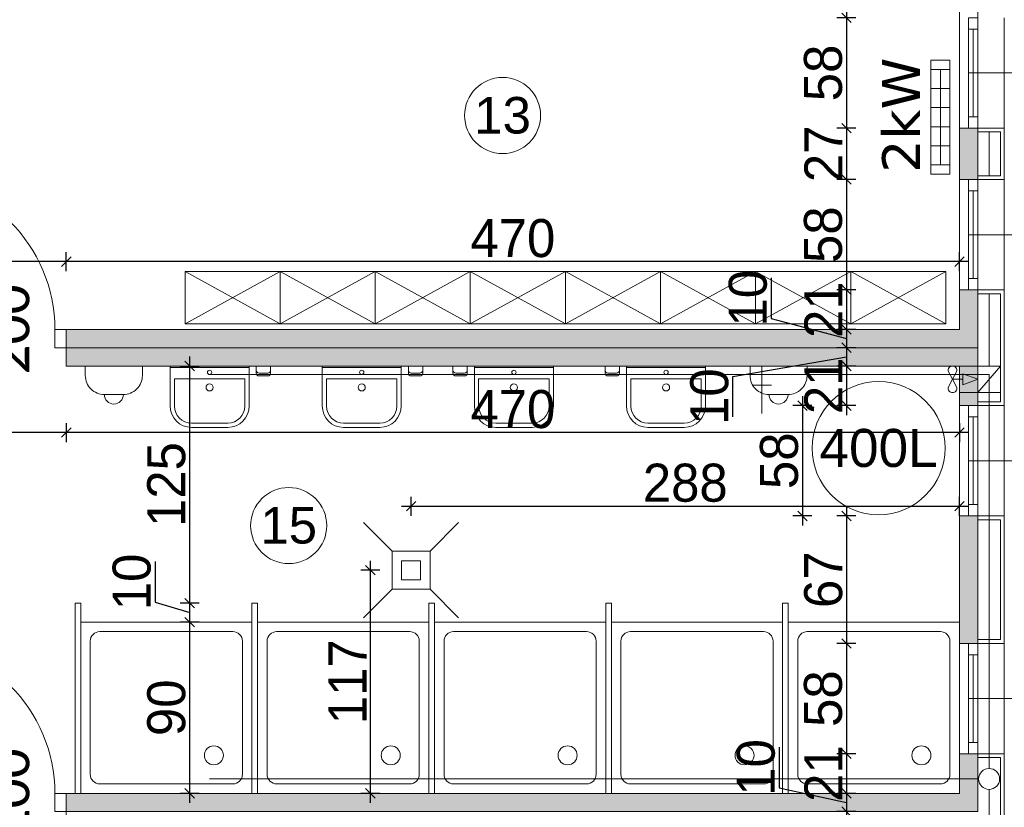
# Model space of a CAD drawing. Header units: millimetres. Extents: x 1962 to 3194, y -795 to -219.
# Tile 145 of 256: x 2522.67 to 2527.85, y -544.13 to -539.99. Entities that reach past the tile are written whole.
import ezdxf

# ---------------------------------------------------------------- set-up
doc = ezdxf.new("R2010")
doc.units = ezdxf.units.MM
doc.layers.get('0').update_dxf_attribs({"lineweight": 5})
doc.layers.get('Defpoints').update_dxf_attribs({"lineweight": 9})
for name, color, linetype, lineweight in [('A_hatch nawierzchnia', 253, 'Continuous', 9), ('A_obiekty kontenery', 152, 'Continuous', 9), ('A_obiekty kontenery elewacja', 62, 'Continuous', 9), ('A_obiekty kontenery izolacja', 213, 'BATTING', 9), ('A_wymiary detale', 82, 'Continuous', 9), ('A_wyposażenie armatura sanitarna', 132, 'Continuous', 9), ('A_wyposażenie grzejniki elektr.', 22, 'Continuous', 9), ('A_wyposażenie kanalizacja', 32, 'Continuous', 9), ('A_wyposażenie meble', 123, 'Continuous', 9), ('A_wyposażenie przegrody wew.', 143, 'Continuous', 9), ('A_wyposażenie stolarka', 16, 'Continuous', 9), ('A_wyposażenie wentylacja i klimatyzacja', 95, 'Continuous', 9), ('A_wyposażenie zbiorniki', 77, 'Continuous', 9)]:
    doc.layers.add(name, color=color, linetype=linetype, lineweight=lineweight)
doc.styles.get("Standard").update_dxf_attribs({"font": 'arial.ttf'})
doc.styles.add('wymiary pzt', font='txt')
doc.linetypes.add('BATTING', pattern='A,0.00254,-2.54,[134,ltypeshp.shx,S=2.54,R=0,X=-2.54,Y=0],-5.08,[134,ltypeshp.shx,S=2.54,R=180,X=2.54,Y=0],-2.54', length=10.16254)
doc.dimstyles.new('wymiary detale', dxfattribs={"dimtxt": 0.2, "dimasz": 0.05, "dimexe": 0.05, "dimexo": 0, "dimgap": 0.02, "dimtad": 1, "dimdec": 0, "dimlfac": 100, "dimzin": 0, "dimtxsty": 'wymiary pzt', "dimblk": 'OBLIQUE', "dimcen": 0.1, "dimdle": 0.05, "dimadec": 1, "dimazin": 0, "dimtfac": 1, "dimtmove": 0, "dimatfit": 3, "dimfxl": 0, "dimarcsym": 0})

# ---------------------------------------------------------------- blocks, each defined once
blk = doc.blocks.new('zw$281D')
at = {"layer": 'A_wyposażenie armatura sanitarna'}
for p, q in [((-0.3203, -0.0375), (-0.3203, 0)), ((-0.3203, 0), (-0.2453, 0)), ((-0.2453, -0.0375), (-0.2453, 0)), ((0.2078, 0), (-0.2078, 0)), ((-0.2078, -0.21), (-0.2078, 0)), ((0.2078, -0.21), (0.2078, 0)), ((-0.3053, -0.0375), (-0.2603, -0.0375)), ((0.2078, -0.0075), (-0.2078, -0.0075)), ((-0.3053, -0.0525), (-0.2603, -0.0525)), ((0.1853, -0.0675), (-0.1853, -0.0675)), ((-0.1853, -0.21), (-0.1853, -0.0675)), ((0.1853, -0.21), (0.1853, -0.0675)), ((0.0953, -0.3), (-0.0953, -0.3)), ((0.0953, -0.3225), (-0.0953, -0.3225))]:
    blk.add_line(p, q, dxfattribs=at)
for centre, radius in [((0, -0.0338), 0.0112), ((0, -0.1125), 0.0188)]:
    blk.add_circle(centre, radius, dxfattribs=at)
for centre, radius, start, end in [((-0.3053, -0.0225), 0.015, 180, 270), ((-0.3053, -0.0375), 0.015, 180, 270), ((-0.2603, -0.0225), 0.015, 270, 0), ((-0.2603, -0.0375), 0.015, 270, 0), ((-0.0953, -0.21), 0.1125, 180, 270), ((-0.0953, -0.21), 0.09, 180, 270), ((0.0953, -0.21), 0.1125, 270, 0), ((0.0953, -0.21), 0.09, 270, 0)]:
    blk.add_arc(centre, radius, start, end, dxfattribs=at)
blk = doc.blocks.new('zw$F7BA')
at = {"layer": 'A_wyposażenie stolarka'}
blk.add_line((0.46, -0.3), (0.46, 0.3), dxfattribs=at)
at = {"layer": 'A_wyposażenie stolarka', "const_width": 0.01}
blk.add_lwpolyline([(0.06, 0), (0.06, 0.8)], dxfattribs=at)
at = {"layer": 'A_wyposażenie stolarka'}
for points in [[(0.06, -0.096), (0, -0.096), (0, 0), (0.06, 0)], [(0.92, -0.096), (0.86, -0.096), (0.86, 0), (0.92, 0)]]:
    blk.add_lwpolyline(points, close=True, dxfattribs=at)
blk.add_arc((0.06, 0), 0.8, 0, 90, dxfattribs=at)
at = {"layer": 'A_wyposażenie stolarka', "insert": (0.46, 0), "char_height": 0.2, "width": 0.488349, "attachment_point": 5, "rotation": 90, "style": 'wymiary pzt'}
blk.add_mtext('{\\fCalibri|b0|i0|c238|p34;\\W0.90929; }{\\fCalibri|b0|i0|c238|p34;80}\\P{\\fCalibri|b0|i0|c238|p34;200}', dxfattribs=at)
blk = doc.blocks.new('zw$1FD4')
at = {"layer": 'A_wyposażenie stolarka'}
blk.add_line((0.024, 0.06), (0.024, 0.52), dxfattribs=at)
for points in [[(0, 0.58), (0.048, 0.58), (0.048, 0), (0, 0)], [(0, 0.58), (0.048, 0.58), (0.048, 0.52), (0, 0.52)], [(0, 0), (0.048, 0), (0.048, 0.06), (0, 0.06)]]:
    blk.add_lwpolyline(points, close=True, dxfattribs=at)
blk = doc.blocks.new('zw$496D')
at = {"layer": 'A_wyposażenie armatura sanitarna'}
blk.add_lwpolyline([(0, -0.9), (0.9, -0.9), (0.9, 0), (0, 0)], close=True, dxfattribs=at)
blk.add_lwpolyline([(0.1, -0.85), (0.8, -0.85, 0.414214), (0.85, -0.8), (0.85, -0.1, 0.414214), (0.8, -0.05), (0.1, -0.05, 0.414214), (0.05, -0.1), (0.05, -0.8, 0.414214)], format="xyb", close=True, dxfattribs=at)
blk.add_circle((0.2, -0.2), 0.05, dxfattribs=at)
blk = doc.blocks.new('zw$9861')
at = {"layer": 'A_wyposażenie grzejniki elektr.'}
for p, q in [((-0.1, 0.25), (0, 0.25)), ((-0.05, 0.25), (-0.05, -0.25)), ((-0.1, 0.15), (0, 0.15)), ((-0.1, 0.05), (0, 0.05)), ((-0.1, -0.05), (0, -0.05)), ((-0.1, -0.15), (0, -0.15)), ((-0.1, -0.25), (0, -0.25))]:
    blk.add_line(p, q, dxfattribs=at)
blk.add_lwpolyline([(-0.1, -0.3), (0, -0.3), (0, 0.3), (-0.1, 0.3)], close=True, dxfattribs=at)
at = {"layer": 'A_wyposażenie grzejniki elektr.', "insert": (-0.2565, 0.01), "char_height": 0.2, "width": 0.872235, "attachment_point": 5, "rotation": 90, "style": 'wymiary pzt'}
blk.add_mtext('{\\fVerdana|b0|i0|c238|p34;2kW}', dxfattribs=at)
blk = doc.blocks.new('zw$184B')
at = {"layer": 'A_wyposażenie armatura sanitarna'}
blk.add_lwpolyline([(-0.05, -0.15), (0.05, -0.15, 0.414214), (0.15, -0.05), (0.15, 0), (-0.15, 0), (-0.15, -0.05, 0.414214)], format="xyb", close=True, dxfattribs=at)
blk.add_arc((0, -0.15), 0.05, 180, 0, dxfattribs=at)
blk = doc.blocks.new('zw$9365')
at = {"layer": 'A_wyposażenie wentylacja i klimatyzacja'}
h = blk.add_hatch(color=256, dxfattribs=at)
h.dxf.hatch_style = 1
h.paths.add_polyline_path([(0.0187, -0.0417), (0.0187, -0.07), (0.0187, -0.0983), (0.096, -0.07)])
for p, q in [((0.096, 0), (0.096, -0.14)), ((0.216, 0), (0.096, -0.14)), ((-0.036, -0.07), (-0.0566, -0.0305)), ((-0.036, -0.07), (-0.0154, -0.0305)), ((-0.036, -0.07), (-0.0566, -0.1095)), ((-0.036, -0.07), (0.0187, -0.07)), ((-0.036, -0.07), (-0.0154, -0.1095))]:
    blk.add_line(p, q, dxfattribs=at)
blk.add_lwpolyline([(0.216, 0), (0.216, -0.14), (0, -0.14), (0, 0)], close=True, dxfattribs=at)
for points in [[(0.096, -0.07), (0.0187, -0.0417), (0.0187, -0.07)], [(0.096, -0.07), (0.0187, -0.0983), (0.0187, -0.07)]]:
    blk.add_lwpolyline(points, dxfattribs=at)
for centre, radius, start, end in [((-0.036, -0.024), 0.024, 43.8139, 136.1861), ((-0.0389, -0.0212), 0.02, 136.1861, 207.5528), ((-0.0331, -0.0212), 0.02, 332.4472, 43.8139), ((-0.0389, -0.1188), 0.02, 152.4472, 223.8139), ((-0.036, -0.116), 0.024, 223.8139, 316.1861), ((-0.0331, -0.1188), 0.02, 316.1861, 27.5528)]:
    blk.add_arc(centre, radius, start, end, dxfattribs=at)
blk = doc.blocks.new('zw$D077')
at = {"layer": 'A_hatch nawierzchnia'}
blk.add_line((0, 0.275), (-0.5, 0.275), dxfattribs=at)
at = {"layer": 'A_wyposażenie meble'}
for p, q in [((-0.5, 0.275), (0, 0)), ((0, 0.275), (-0.5, 0))]:
    blk.add_line(p, q, dxfattribs=at)
blk.add_lwpolyline([(-0.5, 0), (0, 0), (0, 0.275), (-0.5, 0.275)], close=True, dxfattribs=at)
blk = doc.blocks.new('zw$EC30')
at = {"layer": 'A_hatch nawierzchnia'}
h = blk.add_hatch(color=256, dxfattribs=at)
h.dxf.hatch_style = 1
h.paths.add_polyline_path([(-0.14, -13.884), (-0.14, -13.614), (-0.236, -13.614), (-0.236, -13.884)])
h = blk.add_hatch(color=256, dxfattribs=at)
h.dxf.hatch_style = 1
h.paths.add_polyline_path([(-4.932, -14.672), (-4.932, -14.768), (-0.14, -14.768), (-0.14, -14.464), (-0.236, -14.464), (-0.236, -14.672)])
h = blk.add_hatch(color=256, dxfattribs=at)
h.dxf.hatch_style = 1
h.paths.add_polyline_path([(-4.932, -14.864), (-0.236, -14.864), (-0.236, -15.072), (-0.14, -15.072), (-0.14, -14.768), (-4.932, -14.768)])
h = blk.add_hatch(color=256, dxfattribs=at)
h.dxf.hatch_style = 1
h.paths.add_polyline_path([(-0.14, -16.322), (-0.14, -15.652), (-0.236, -15.652), (-0.236, -16.322)])
h = blk.add_hatch(color=256, dxfattribs=at)
h.dxf.hatch_style = 1
h.paths.add_polyline_path([(-4.932, -17.11), (-4.932, -17.206), (-0.14, -17.206), (-0.14, -16.902), (-0.236, -16.902), (-0.236, -17.11)])
at = {"layer": 'A_obiekty kontenery'}
for p, q in [((0, -13.034), (0, -13.614)), ((-0.236, -13.614), (-0.14, -13.614)), ((-0.236, -13.884), (-0.14, -13.884)), ((0, -14.464), (0, -13.884)), ((-0.236, -14.464), (-0.14, -14.464)), ((-4.932, -14.672), (-4.932, -14.768)), ((-4.932, -14.768), (-4.932, -14.864)), ((-0.236, -15.072), (-0.14, -15.072)), ((0, -15.072), (0, -15.652)), ((-0.236, -15.652), (-0.14, -15.652)), ((-0.236, -16.322), (-0.14, -16.322)), ((0, -16.902), (0, -16.322)), ((-0.236, -16.902), (-0.14, -16.902)), ((-4.932, -17.11), (-4.932, -17.302))]:
    blk.add_line(p, q, dxfattribs=at)
for points in [[(-4.932, -14.768), (-0.14, -14.768), (-0.14, -12.33), (-4.832, -12.33)], [(-4.932, -14.672), (-0.236, -14.672), (-0.236, -12.426), (-4.832, -12.426)], [(-4.932, -17.206), (-0.14, -17.206), (-0.14, -14.768), (-4.932, -14.768)], [(-4.932, -17.11), (-0.236, -17.11), (-0.236, -14.864), (-4.932, -14.864)]]:
    blk.add_lwpolyline(points, dxfattribs=at)
at = {"layer": 'A_obiekty kontenery elewacja'}
for points in [[(-0.14, -13.884), (0, -13.884), (0, -13.614), (-0.14, -13.614)], [(-0.14, -13.864), (-0.02, -13.864), (-0.02, -13.634), (-0.14, -13.634)], [(-0.14, -15.072), (0, -15.072), (0, -14.464), (-0.14, -14.464)], [(-0.14, -15.052), (-0.02, -15.052), (-0.02, -14.484), (-0.14, -14.484)], [(-0.14, -16.322), (0, -16.322), (0, -15.652), (-0.14, -15.652)], [(-0.14, -16.302), (-0.02, -16.302), (-0.02, -15.672), (-0.14, -15.672)], [(-0.14, -17.51), (0, -17.51), (0, -16.902), (-0.14, -16.902)], [(-0.14, -17.49), (-0.02, -17.49), (-0.02, -16.922), (-0.14, -16.922)]]:
    blk.add_lwpolyline(points, dxfattribs=at)
at = {"layer": 'A_obiekty kontenery izolacja', "ltscale": 0.01}
for points in [[(-0.08, -13.864), (-0.08, -13.634)], [(-0.08, -14.864), (-0.08, -14.484)], [(-0.08, -15.052), (-0.08, -15.004)], [(-0.08, -15.052), (-0.08, -15.004)], [(-0.08, -16.302), (-0.08, -15.672)], [(-0.08, -16.979), (-0.08, -16.922)], [(-0.08, -17.49), (-0.08, -17.089)]]:
    blk.add_lwpolyline(points, dxfattribs=at)
at = {"layer": 'A_wyposażenie armatura sanitarna'}
for p, q in [((-1.2746, -14.864), (-1.2746, -15.114)), ((-1.3246, -14.964), (-1.2246, -14.964)), ((-3.219, -15.837), (-3.369, -15.687)), ((-3.019, -15.837), (-2.869, -15.687)), ((-3.219, -16.037), (-3.369, -16.187)), ((-3.019, -16.037), (-2.869, -16.187))]:
    blk.add_line(p, q, dxfattribs=at)
for points in [[(-3.219, -15.837), (-3.019, -15.837), (-3.019, -16.037), (-3.219, -16.037)], [(-3.069, -15.887), (-3.169, -15.887), (-3.169, -15.987), (-3.069, -15.987)]]:
    blk.add_lwpolyline(points, close=True, dxfattribs=at)
at = {"layer": 'A_wyposażenie kanalizacja'}
blk.add_line((-4.1785, -14.909), (-0.08, -14.909), dxfattribs=at)
for points in [[(-0.08, -16.979), (-0.08, -14.909)], [(-4.1785, -17.034), (-0.135, -17.034)]]:
    blk.add_lwpolyline(points, dxfattribs=at)
blk.add_circle((-0.08, -17.034), 0.055, dxfattribs=at)
at = {"layer": 'A_wyposażenie przegrody wew.'}
for points in [[(-4.856, -16.11), (-4.886, -16.11), (-4.886, -17.11), (-4.856, -17.11)], [(-3.926, -16.11), (-3.956, -16.11), (-3.956, -17.11), (-3.926, -17.11)], [(-2.996, -16.11), (-3.026, -16.11), (-3.026, -17.11), (-2.996, -17.11)], [(-2.066, -16.11), (-2.096, -16.11), (-2.096, -17.11), (-2.066, -17.11)], [(-1.136, -16.11), (-1.166, -16.11), (-1.166, -17.11), (-1.136, -17.11)]]:
    blk.add_lwpolyline(points, close=True, dxfattribs=at)
at = {"layer": 'A_wyposażenie stolarka'}
for p, q in [((-0.188, -13.324), (0.6042, -13.324)), ((-0.188, -14.174), (0.6042, -14.174)), ((-0.188, -15.362), (0.6042, -15.362)), ((-0.188, -16.612), (0.6042, -16.612))]:
    blk.add_line(p, q, dxfattribs=at)
at = {"layer": 'A_wyposażenie zbiorniki'}
blk.add_circle((-0.6611, -15.2959), 0.35, dxfattribs=at)
at = {"layer": 'A_wyposażenie armatura sanitarna'}
for name, p in [('zw$184B', (-4.6819, -14.864)), ('zw$281D', (-2.5785, -14.864)), ('zw$281D', (-1.7785, -14.864)), ('zw$184B', (-1.1871, -14.864))]:
    blk.add_blockref(name, p, dxfattribs=at)
at = {"layer": 'A_wyposażenie armatura sanitarna', "xscale": -1}
for p in [(-4.1785, -14.864), (-3.3785, -14.864)]:
    blk.add_blockref('zw$281D', p, dxfattribs=at)
at = {"layer": 'A_wyposażenie armatura sanitarna', "rotation": 180}
for p in [(-3.956, -17.11), (-3.026, -17.11), (-2.096, -17.11), (-1.166, -17.11), (-0.236, -17.11)]:
    blk.add_blockref('zw$496D', p, dxfattribs=at)
at = {"layer": 'A_wyposażenie grzejniki elektr.'}
blk.add_blockref('zw$9861', (-0.286, -13.5564), dxfattribs=at)
at = {"layer": 'A_wyposażenie meble', "xscale": -1}
for p in [(-4.3077, -14.6424), (-3.8077, -14.6424), (-3.3077, -14.6424), (-2.8077, -14.6424), (-2.3077, -14.6424), (-1.8077, -14.6424), (-1.3077, -14.6424), (-0.8077, -14.6424)]:
    blk.add_blockref('zw$D077', p, dxfattribs=at)
at = {"layer": 'A_wyposażenie stolarka', "xscale": -1}
for p in [(-0.14, -13.614), (-0.14, -15.652)]:
    blk.add_blockref('zw$1FD4', p, dxfattribs=at)
at = {"layer": 'A_wyposażenie stolarka'}
for p in [(-5.852, -14.672), (-5.852, -17.11)]:
    blk.add_blockref('zw$F7BA', p, dxfattribs=at)
at = {"layer": 'A_wyposażenie stolarka', "rotation": 180}
for p in [(-0.14, -13.884), (-0.14, -16.322)]:
    blk.add_blockref('zw$1FD4', p, dxfattribs=at)
at = {"layer": 'A_wyposażenie wentylacja i klimatyzacja'}
blk.add_blockref('zw$9365', (-0.236, -14.864), dxfattribs=at)
at = {"layer": 'A_wyposażenie zbiorniki', "insert": (-0.6611, -15.2959), "char_height": 0.2, "width": 0.490393, "attachment_point": 5}
blk.add_mtext('400L', dxfattribs=at)
blk = doc.blocks.new('_Oblique')
at = {"color": 0, "linetype": 'ByBlock', "lineweight": -2}
blk.add_line((-0.5, -0.5), (0.5, 0.5), dxfattribs=at)
blk = doc.blocks.new('*D722')
at = {"layer": 'A_wymiary detale', "color": 0, "lineweight": -2}
for p, q in [((2527.0183, -539.3206), (2527.0183, -540.0286)), ((2527.0683, -539.3706), (2526.9683, -539.3706)), ((2527.0683, -539.9786), (2526.9683, -539.9786))]:
    blk.add_line(p, q, dxfattribs=at)
at = {"layer": 'Defpoints', "color": 0}
for p in [(2527.6123, -539.3706), (2527.0183, -539.9786), (2527.6123, -539.9786)]:
    blk.add_point(p, dxfattribs=at)
at = {"layer": 'A_wymiary detale', "color": 0, "lineweight": -2, "xscale": 0.05, "yscale": 0.05, "zscale": 0.05}
for p, rotation in [((2527.0183, -539.3706), 90), ((2527.0183, -539.9786), 270)]:
    blk.add_blockref('_Oblique', p, dxfattribs=dict(at, rotation=rotation))
at = {"layer": 'A_wymiary detale', "color": 0, "insert": (2526.8972, -539.6746), "char_height": 0.2, "attachment_point": 5, "rotation": 90, "style": 'wymiary pzt'}
blk.add_mtext('61', dxfattribs=at)
blk = doc.blocks.new('*D723')
at = {"layer": 'A_wymiary detale', "color": 0, "lineweight": -2}
for p, q in [((2527.0183, -539.9286), (2527.0183, -540.6086)), ((2527.0683, -539.9786), (2526.9683, -539.9786)), ((2527.0683, -540.5586), (2526.9683, -540.5586))]:
    blk.add_line(p, q, dxfattribs=at)
at = {"layer": 'Defpoints', "color": 0}
for p in [(2527.6123, -539.9786), (2527.0183, -540.5586), (2527.6123, -540.5586)]:
    blk.add_point(p, dxfattribs=at)
at = {"layer": 'A_wymiary detale', "color": 0, "lineweight": -2, "xscale": 0.05, "yscale": 0.05, "zscale": 0.05}
for p, rotation in [((2527.0183, -539.9786), 90), ((2527.0183, -540.5586), 270)]:
    blk.add_blockref('_Oblique', p, dxfattribs=dict(at, rotation=rotation))
at = {"layer": 'A_wymiary detale', "color": 0, "insert": (2526.8962, -540.2686), "char_height": 0.2, "attachment_point": 5, "rotation": 90, "style": 'wymiary pzt'}
blk.add_mtext('58', dxfattribs=at)
blk = doc.blocks.new('*D724')
at = {"layer": 'A_wymiary detale', "color": 0, "lineweight": -2}
for p, q in [((2527.0183, -540.5086), (2527.0183, -540.8786)), ((2527.0683, -540.5586), (2526.9683, -540.5586)), ((2527.0683, -540.8286), (2526.9683, -540.8286))]:
    blk.add_line(p, q, dxfattribs=at)
at = {"layer": 'Defpoints', "color": 0}
for p in [(2527.6123, -540.5586), (2527.0183, -540.8286), (2527.6123, -540.8286)]:
    blk.add_point(p, dxfattribs=at)
at = {"layer": 'A_wymiary detale', "color": 0, "lineweight": -2, "xscale": 0.05, "yscale": 0.05, "zscale": 0.05}
for p, rotation in [((2527.0183, -540.5586), 90), ((2527.0183, -540.8286), 270)]:
    blk.add_blockref('_Oblique', p, dxfattribs=dict(at, rotation=rotation))
at = {"layer": 'A_wymiary detale', "color": 0, "insert": (2526.8972, -540.6936), "char_height": 0.2, "attachment_point": 5, "rotation": 90, "style": 'wymiary pzt'}
blk.add_mtext('27', dxfattribs=at)
blk = doc.blocks.new('*D725')
at = {"layer": 'A_wymiary detale', "color": 0, "lineweight": -2}
for p, q in [((2527.0183, -540.7786), (2527.0183, -541.4586)), ((2527.0683, -540.8286), (2526.9683, -540.8286)), ((2527.0683, -541.4086), (2526.9683, -541.4086))]:
    blk.add_line(p, q, dxfattribs=at)
at = {"layer": 'Defpoints', "color": 0}
for p in [(2527.6123, -540.8286), (2527.0183, -541.4086), (2527.6123, -541.4086)]:
    blk.add_point(p, dxfattribs=at)
at = {"layer": 'A_wymiary detale', "color": 0, "lineweight": -2, "xscale": 0.05, "yscale": 0.05, "zscale": 0.05}
for p, rotation in [((2527.0183, -540.8286), 90), ((2527.0183, -541.4086), 270)]:
    blk.add_blockref('_Oblique', p, dxfattribs=dict(at, rotation=rotation))
at = {"layer": 'A_wymiary detale', "color": 0, "insert": (2526.8962, -541.1186), "char_height": 0.2, "attachment_point": 5, "rotation": 90, "style": 'wymiary pzt'}
blk.add_mtext('58', dxfattribs=at)
blk = doc.blocks.new('*D726')
at = {"layer": 'A_wymiary detale', "color": 0, "lineweight": -2}
for p, q in [((2527.0183, -541.3586), (2527.0183, -541.6666)), ((2527.0683, -541.4086), (2526.9683, -541.4086)), ((2527.0683, -541.6166), (2526.9683, -541.6166))]:
    blk.add_line(p, q, dxfattribs=at)
at = {"layer": 'Defpoints', "color": 0}
for p in [(2527.6123, -541.4086), (2527.0183, -541.6166), (2527.6123, -541.6166)]:
    blk.add_point(p, dxfattribs=at)
at = {"layer": 'A_wymiary detale', "color": 0, "lineweight": -2, "xscale": 0.05, "yscale": 0.05, "zscale": 0.05}
for p, rotation in [((2527.0183, -541.4086), 90), ((2527.0183, -541.6166), 270)]:
    blk.add_blockref('_Oblique', p, dxfattribs=dict(at, rotation=rotation))
at = {"layer": 'A_wymiary detale', "color": 0, "insert": (2526.8972, -541.5126), "char_height": 0.2, "attachment_point": 5, "rotation": 90, "style": 'wymiary pzt'}
blk.add_mtext('21', dxfattribs=at)
blk = doc.blocks.new('*D727')
at = {"layer": 'A_wymiary detale', "color": 0, "lineweight": -2}
for p, q in [((2526.6228, -541.3456), (2526.6228, -541.559)), ((2526.6228, -541.559), (2527.0183, -541.6646)), ((2527.0683, -541.6166), (2526.9683, -541.6166)), ((2527.0183, -541.5666), (2527.0183, -541.7626)), ((2527.0683, -541.7126), (2526.9683, -541.7126))]:
    blk.add_line(p, q, dxfattribs=at)
at = {"layer": 'Defpoints', "color": 0}
for p in [(2527.6123, -541.6166), (2527.0183, -541.7126), (2527.7083, -541.7126)]:
    blk.add_point(p, dxfattribs=at)
at = {"layer": 'A_wymiary detale', "color": 0, "lineweight": -2, "xscale": 0.05, "yscale": 0.05, "zscale": 0.05}
for p, rotation in [((2527.0183, -541.6166), 90), ((2527.0183, -541.7126), 270)]:
    blk.add_blockref('_Oblique', p, dxfattribs=dict(at, rotation=rotation))
at = {"layer": 'A_wymiary detale', "color": 0, "insert": (2526.5008, -541.4523), "char_height": 0.2, "attachment_point": 5, "rotation": 90, "style": 'wymiary pzt'}
blk.add_mtext('10', dxfattribs=at)
blk = doc.blocks.new('*D728')
at = {"layer": 'A_wymiary detale', "color": 0, "lineweight": -2}
for p, q in [((2527.0183, -541.6626), (2527.0183, -541.8586)), ((2527.0683, -541.7126), (2526.9683, -541.7126)), ((2526.4202, -541.8631), (2527.0183, -541.7606)), ((2527.0683, -541.8086), (2526.9683, -541.8086)), ((2526.4202, -542.0766), (2526.4202, -541.8631))]:
    blk.add_line(p, q, dxfattribs=at)
at = {"layer": 'Defpoints', "color": 0}
for p in [(2527.7083, -541.7126), (2527.0183, -541.8086), (2527.6123, -541.8086)]:
    blk.add_point(p, dxfattribs=at)
at = {"layer": 'A_wymiary detale', "color": 0, "lineweight": -2, "xscale": 0.05, "yscale": 0.05, "zscale": 0.05}
for p, rotation in [((2527.0183, -541.7126), 90), ((2527.0183, -541.8086), 270)]:
    blk.add_blockref('_Oblique', p, dxfattribs=dict(at, rotation=rotation))
at = {"layer": 'A_wymiary detale', "color": 0, "insert": (2526.2982, -541.9698), "char_height": 0.2, "attachment_point": 5, "rotation": 90, "style": 'wymiary pzt'}
blk.add_mtext('10', dxfattribs=at)
blk = doc.blocks.new('*D729')
at = {"layer": 'A_wymiary detale', "color": 0, "lineweight": -2}
for p, q in [((2527.0183, -541.7586), (2527.0183, -542.0666)), ((2527.0683, -541.8086), (2526.9683, -541.8086)), ((2527.0683, -542.0166), (2526.9683, -542.0166))]:
    blk.add_line(p, q, dxfattribs=at)
at = {"layer": 'Defpoints', "color": 0}
for p in [(2527.6123, -541.8086), (2527.0183, -542.0166), (2527.6123, -542.0166)]:
    blk.add_point(p, dxfattribs=at)
at = {"layer": 'A_wymiary detale', "color": 0, "lineweight": -2, "xscale": 0.05, "yscale": 0.05, "zscale": 0.05}
for p, rotation in [((2527.0183, -541.8086), 90), ((2527.0183, -542.0166), 270)]:
    blk.add_blockref('_Oblique', p, dxfattribs=dict(at, rotation=rotation))
at = {"layer": 'A_wymiary detale', "color": 0, "insert": (2526.8972, -541.9126), "char_height": 0.2, "attachment_point": 5, "rotation": 90, "style": 'wymiary pzt'}
blk.add_mtext('21', dxfattribs=at)
blk = doc.blocks.new('*D730')
at = {"layer": 'A_wymiary detale', "color": 0, "lineweight": -2}
for p, q in [((2526.787, -541.9666), (2526.787, -542.6466)), ((2526.837, -542.0166), (2526.737, -542.0166)), ((2526.837, -542.5966), (2526.737, -542.5966))]:
    blk.add_line(p, q, dxfattribs=at)
at = {"layer": 'Defpoints', "color": 0}
for p in [(2527.6123, -542.0166), (2526.787, -542.5966), (2527.6123, -542.5966)]:
    blk.add_point(p, dxfattribs=at)
at = {"layer": 'A_wymiary detale', "color": 0, "lineweight": -2, "xscale": 0.05, "yscale": 0.05, "zscale": 0.05}
for p, rotation in [((2526.787, -542.0166), 90), ((2526.787, -542.5966), 270)]:
    blk.add_blockref('_Oblique', p, dxfattribs=dict(at, rotation=rotation))
at = {"layer": 'A_wymiary detale', "color": 0, "insert": (2526.6649, -542.3066), "char_height": 0.2, "attachment_point": 5, "rotation": 90, "style": 'wymiary pzt'}
blk.add_mtext('58', dxfattribs=at)
blk = doc.blocks.new('*D731')
at = {"layer": 'A_wymiary detale', "color": 0, "lineweight": -2}
for p, q in [((2527.0183, -542.5466), (2527.0183, -543.3166)), ((2527.0683, -542.5966), (2526.9683, -542.5966)), ((2527.0683, -543.2666), (2526.9683, -543.2666))]:
    blk.add_line(p, q, dxfattribs=at)
at = {"layer": 'Defpoints', "color": 0}
for p in [(2527.6123, -542.5966), (2527.0183, -543.2666), (2527.6123, -543.2666)]:
    blk.add_point(p, dxfattribs=at)
at = {"layer": 'A_wymiary detale', "color": 0, "lineweight": -2, "xscale": 0.05, "yscale": 0.05, "zscale": 0.05}
for p, rotation in [((2527.0183, -542.5966), 90), ((2527.0183, -543.2666), 270)]:
    blk.add_blockref('_Oblique', p, dxfattribs=dict(at, rotation=rotation))
at = {"layer": 'A_wymiary detale', "color": 0, "insert": (2526.8972, -542.9316), "char_height": 0.2, "attachment_point": 5, "rotation": 90, "style": 'wymiary pzt'}
blk.add_mtext('67', dxfattribs=at)
blk = doc.blocks.new('*D732')
at = {"layer": 'A_wymiary detale', "color": 0, "lineweight": -2}
for p, q in [((2527.0183, -543.2166), (2527.0183, -543.8966)), ((2527.0683, -543.2666), (2526.9683, -543.2666)), ((2527.0683, -543.8466), (2526.9683, -543.8466))]:
    blk.add_line(p, q, dxfattribs=at)
at = {"layer": 'Defpoints', "color": 0}
for p in [(2527.6123, -543.2666), (2527.0183, -543.8466), (2527.6123, -543.8466)]:
    blk.add_point(p, dxfattribs=at)
at = {"layer": 'A_wymiary detale', "color": 0, "lineweight": -2, "xscale": 0.05, "yscale": 0.05, "zscale": 0.05}
for p, rotation in [((2527.0183, -543.2666), 90), ((2527.0183, -543.8466), 270)]:
    blk.add_blockref('_Oblique', p, dxfattribs=dict(at, rotation=rotation))
at = {"layer": 'A_wymiary detale', "color": 0, "insert": (2526.8962, -543.5566), "char_height": 0.2, "attachment_point": 5, "rotation": 90, "style": 'wymiary pzt'}
blk.add_mtext('58', dxfattribs=at)
blk = doc.blocks.new('*D733')
at = {"layer": 'A_wymiary detale', "color": 0, "lineweight": -2}
for p, q in [((2527.0183, -543.7966), (2527.0183, -544.1046)), ((2527.0683, -543.8466), (2526.9683, -543.8466)), ((2527.0683, -544.0546), (2526.9683, -544.0546))]:
    blk.add_line(p, q, dxfattribs=at)
at = {"layer": 'Defpoints', "color": 0}
for p in [(2527.6123, -543.8466), (2527.0183, -544.0546), (2527.6123, -544.0546)]:
    blk.add_point(p, dxfattribs=at)
at = {"layer": 'A_wymiary detale', "color": 0, "lineweight": -2, "xscale": 0.05, "yscale": 0.05, "zscale": 0.05}
for p, rotation in [((2527.0183, -543.8466), 90), ((2527.0183, -544.0546), 270)]:
    blk.add_blockref('_Oblique', p, dxfattribs=dict(at, rotation=rotation))
at = {"layer": 'A_wymiary detale', "color": 0, "insert": (2526.8972, -543.9506), "char_height": 0.2, "attachment_point": 5, "rotation": 90, "style": 'wymiary pzt'}
blk.add_mtext('21', dxfattribs=at)
blk = doc.blocks.new('*D734')
at = {"layer": 'A_wymiary detale', "color": 0, "lineweight": -2}
for p, q in [((2526.6646, -543.8114), (2526.6646, -544.0248)), ((2526.6646, -544.0248), (2527.0183, -544.1026)), ((2527.0183, -544.0046), (2527.0183, -544.2006)), ((2527.0683, -544.0546), (2526.9683, -544.0546)), ((2527.0683, -544.1506), (2526.9683, -544.1506))]:
    blk.add_line(p, q, dxfattribs=at)
at = {"layer": 'Defpoints', "color": 0}
for p in [(2527.6123, -544.0546), (2527.0183, -544.1506), (2527.7083, -544.1506)]:
    blk.add_point(p, dxfattribs=at)
at = {"layer": 'A_wymiary detale', "color": 0, "lineweight": -2, "xscale": 0.05, "yscale": 0.05, "zscale": 0.05}
for p, rotation in [((2527.0183, -544.0546), 90), ((2527.0183, -544.1506), 270)]:
    blk.add_blockref('_Oblique', p, dxfattribs=dict(at, rotation=rotation))
at = {"layer": 'A_wymiary detale', "color": 0, "insert": (2526.5426, -543.9181), "char_height": 0.2, "attachment_point": 5, "rotation": 90, "style": 'wymiary pzt'}
blk.add_mtext('10', dxfattribs=at)
blk = doc.blocks.new('*D735')
at = {"layer": 'A_wymiary detale', "color": 0, "lineweight": -2}
for p, q in [((2527.0183, -544.1006), (2527.0183, -544.2966)), ((2527.0683, -544.1506), (2526.9683, -544.1506)), ((2526.6646, -544.2754), (2527.0183, -544.1986)), ((2527.0683, -544.2466), (2526.9683, -544.2466)), ((2526.6646, -544.4888), (2526.6646, -544.2754))]:
    blk.add_line(p, q, dxfattribs=at)
at = {"layer": 'Defpoints', "color": 0}
for p in [(2527.7083, -544.1506), (2527.0183, -544.2466), (2527.6123, -544.2466)]:
    blk.add_point(p, dxfattribs=at)
at = {"layer": 'A_wymiary detale', "color": 0, "lineweight": -2, "xscale": 0.05, "yscale": 0.05, "zscale": 0.05}
for p, rotation in [((2527.0183, -544.1506), 90), ((2527.0183, -544.2466), 270)]:
    blk.add_blockref('_Oblique', p, dxfattribs=dict(at, rotation=rotation))
at = {"layer": 'A_wymiary detale', "color": 0, "insert": (2526.5426, -544.3821), "char_height": 0.2, "attachment_point": 5, "rotation": 90, "style": 'wymiary pzt'}
blk.add_mtext('10', dxfattribs=at)
blk = doc.blocks.new('*D904')
at = {"layer": 'A_wymiary detale', "color": 0, "lineweight": -2}
for p, q in [((2528.9369, -554.0926), (2528.9369, -526.8946)), ((2528.8869, -526.9446), (2528.9869, -526.9446)), ((2528.8869, -554.0426), (2528.9869, -554.0426))]:
    blk.add_line(p, q, dxfattribs=at)
at = {"layer": 'Defpoints', "color": 0}
for p in [(2527.8483, -526.9446), (2528.9369, -526.9446), (2527.8483, -554.0426)]:
    blk.add_point(p, dxfattribs=at)
at = {"layer": 'A_wymiary detale', "color": 0, "lineweight": -2, "xscale": 0.05, "yscale": 0.05, "zscale": 0.05}
for p, rotation in [((2528.9369, -526.9446), 89.99999999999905), ((2528.9369, -554.0426), 269.999999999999)]:
    blk.add_blockref('_Oblique', p, dxfattribs=dict(at, rotation=rotation))
at = {"layer": 'A_wymiary detale', "color": 0, "insert": (2528.8148, -540.4936), "char_height": 0.2, "attachment_point": 5, "rotation": 90, "style": 'wymiary pzt'}
blk.add_mtext('2710', dxfattribs=at)
blk = doc.blocks.new('*D908')
at = {"layer": 'A_wymiary detale', "color": 0, "lineweight": -2}
for p, q in [((2524.7293, -542.5953), (2524.7293, -542.4953)), ((2527.6123, -542.5953), (2527.6123, -542.4953)), ((2524.6793, -542.5453), (2527.6623, -542.5453))]:
    blk.add_line(p, q, dxfattribs=at)
at = {"layer": 'Defpoints', "color": 0}
for p in [(2527.6123, -542.5453), (2524.7293, -542.7816), (2527.6123, -542.7816)]:
    blk.add_point(p, dxfattribs=at)
at = {"layer": 'A_wymiary detale', "color": 0, "lineweight": -2, "xscale": 0.05, "yscale": 0.05, "zscale": 0.05, "rotation": 180}
blk.add_blockref('_Oblique', (2524.7293, -542.5453), dxfattribs=at)
at = {"layer": 'A_wymiary detale', "color": 0, "lineweight": -2, "xscale": 0.05, "yscale": 0.05, "zscale": 0.05}
blk.add_blockref('_Oblique', (2527.6123, -542.5453), dxfattribs=at)
at = {"layer": 'A_wymiary detale', "color": 0, "insert": (2526.1708, -542.4232), "char_height": 0.2, "attachment_point": 5, "style": 'wymiary pzt'}
blk.add_mtext('288', dxfattribs=at)
blk = doc.blocks.new('*D909')
at = {"layer": 'A_wymiary detale', "color": 0, "lineweight": -2}
for p, q in [((2524.5148, -542.8316), (2524.5148, -544.1046)), ((2524.5648, -542.8816), (2524.4648, -542.8816)), ((2524.5648, -544.0546), (2524.4648, -544.0546))]:
    blk.add_line(p, q, dxfattribs=at)
at = {"layer": 'Defpoints', "color": 0}
for p in [(2524.6293, -542.8816), (2524.5148, -544.0546), (2524.6293, -544.0546)]:
    blk.add_point(p, dxfattribs=at)
at = {"layer": 'A_wymiary detale', "color": 0, "lineweight": -2, "xscale": 0.05, "yscale": 0.05, "zscale": 0.05}
for p, rotation in [((2524.5148, -542.8816), 90), ((2524.5148, -544.0546), 270)]:
    blk.add_blockref('_Oblique', p, dxfattribs=dict(at, rotation=rotation))
at = {"layer": 'A_wymiary detale', "color": 0, "insert": (2524.3948, -543.4681), "char_height": 0.2, "attachment_point": 5, "rotation": 90, "style": 'wymiary pzt'}
blk.add_mtext('117', dxfattribs=at)
blk = doc.blocks.new('*D910')
at = {"layer": 'A_wymiary detale', "color": 0, "lineweight": -2}
for p, q in [((2523.5651, -544.1046), (2523.5651, -543.1046)), ((2523.6151, -543.1546), (2523.5151, -543.1546)), ((2523.6151, -544.0546), (2523.5151, -544.0546))]:
    blk.add_line(p, q, dxfattribs=at)
at = {"layer": 'Defpoints', "color": 0}
for p in [(2523.5651, -543.1546), (2523.8923, -543.1546), (2523.8923, -544.0546)]:
    blk.add_point(p, dxfattribs=at)
at = {"layer": 'A_wymiary detale', "color": 0, "lineweight": -2, "xscale": 0.05, "yscale": 0.05, "zscale": 0.05}
for p, rotation in [((2523.5651, -543.1546), 90), ((2523.5651, -544.0546), 270)]:
    blk.add_blockref('_Oblique', p, dxfattribs=dict(at, rotation=rotation))
at = {"layer": 'A_wymiary detale', "color": 0, "insert": (2523.4431, -543.6046), "char_height": 0.2, "attachment_point": 5, "rotation": 90, "style": 'wymiary pzt'}
blk.add_mtext('90', dxfattribs=at)
blk = doc.blocks.new('*D911')
at = {"layer": 'A_wymiary detale', "color": 0, "lineweight": -2}
for p, q in [((2523.3831, -542.8366), (2523.3831, -543.05)), ((2523.5651, -543.2046), (2523.5651, -543.0046)), ((2523.3831, -543.05), (2523.5651, -543.1046)), ((2523.6151, -543.0546), (2523.5151, -543.0546)), ((2523.6151, -543.1546), (2523.5151, -543.1546))]:
    blk.add_line(p, q, dxfattribs=at)
at = {"layer": 'Defpoints', "color": 0}
for p in [(2523.5651, -543.0546), (2523.8923, -543.0546), (2523.8923, -543.1546)]:
    blk.add_point(p, dxfattribs=at)
at = {"layer": 'A_wymiary detale', "color": 0, "lineweight": -2, "xscale": 0.05, "yscale": 0.05, "zscale": 0.05}
for p, rotation in [((2523.5651, -543.0546), 90), ((2523.5651, -543.1546), 270)]:
    blk.add_blockref('_Oblique', p, dxfattribs=dict(at, rotation=rotation))
at = {"layer": 'A_wymiary detale', "color": 0, "insert": (2523.261, -542.9433), "char_height": 0.2, "attachment_point": 5, "rotation": 90, "style": 'wymiary pzt'}
blk.add_mtext('10', dxfattribs=at)
blk = doc.blocks.new('*D912')
at = {"layer": 'A_wymiary detale', "color": 0, "lineweight": -2}
for p, q in [((2523.5651, -543.1046), (2523.5651, -541.7586)), ((2523.5151, -541.8086), (2523.6151, -541.8086)), ((2523.6151, -543.0546), (2523.5151, -543.0546))]:
    blk.add_line(p, q, dxfattribs=at)
at = {"layer": 'Defpoints', "color": 0}
for p in [(2522.9163, -541.8086), (2523.5651, -541.8086), (2523.8923, -543.0546)]:
    blk.add_point(p, dxfattribs=at)
at = {"layer": 'A_wymiary detale', "color": 0, "lineweight": -2, "xscale": 0.05, "yscale": 0.05, "zscale": 0.05}
for p, rotation in [((2523.5651, -541.8086), 90), ((2523.5651, -543.0546), 270)]:
    blk.add_blockref('_Oblique', p, dxfattribs=dict(at, rotation=rotation))
at = {"layer": 'A_wymiary detale', "color": 0, "insert": (2523.4431, -542.4316), "char_height": 0.2, "attachment_point": 5, "rotation": 90, "style": 'wymiary pzt'}
blk.add_mtext('125', dxfattribs=at)
blk = doc.blocks.new('*D913')
at = {"layer": 'A_wymiary detale', "color": 0, "lineweight": -2}
for p, q in [((2522.9163, -542.1084), (2522.9163, -542.2084)), ((2527.6123, -542.1084), (2527.6123, -542.2084)), ((2527.6623, -542.1584), (2522.8663, -542.1584))]:
    blk.add_line(p, q, dxfattribs=at)
at = {"layer": 'Defpoints', "color": 0}
for p in [(2522.9163, -541.8086), (2527.6123, -541.8086), (2522.9163, -542.1584)]:
    blk.add_point(p, dxfattribs=at)
at = {"layer": 'A_wymiary detale', "color": 0, "lineweight": -2, "xscale": 0.05, "yscale": 0.05, "zscale": 0.05, "rotation": 180}
blk.add_blockref('_Oblique', (2522.9163, -542.1584), dxfattribs=at)
at = {"layer": 'A_wymiary detale', "color": 0, "lineweight": -2, "xscale": 0.05, "yscale": 0.05, "zscale": 0.05}
blk.add_blockref('_Oblique', (2527.6123, -542.1584), dxfattribs=at)
at = {"layer": 'A_wymiary detale', "color": 0, "insert": (2525.2643, -542.0363), "char_height": 0.2, "attachment_point": 5, "style": 'wymiary pzt'}
blk.add_mtext('470', dxfattribs=at)
blk = doc.blocks.new('*D914')
at = {"layer": 'A_wymiary detale', "color": 0, "lineweight": -2}
for p, q in [((2521.9963, -542.1084), (2521.9963, -542.2084)), ((2522.9163, -542.1084), (2522.9163, -542.2084)), ((2522.9663, -542.1584), (2521.9463, -542.1584))]:
    blk.add_line(p, q, dxfattribs=at)
at = {"layer": 'Defpoints', "color": 0}
for p in [(2521.9963, -541.8086), (2522.9163, -541.8086), (2521.9963, -542.1584)]:
    blk.add_point(p, dxfattribs=at)
at = {"layer": 'A_wymiary detale', "color": 0, "lineweight": -2, "xscale": 0.05, "yscale": 0.05, "zscale": 0.05, "rotation": 180}
blk.add_blockref('_Oblique', (2521.9963, -542.1584), dxfattribs=at)
at = {"layer": 'A_wymiary detale', "color": 0, "lineweight": -2, "xscale": 0.05, "yscale": 0.05, "zscale": 0.05}
blk.add_blockref('_Oblique', (2522.9163, -542.1584), dxfattribs=at)
at = {"layer": 'A_wymiary detale', "color": 0, "insert": (2522.4563, -542.0373), "char_height": 0.2, "attachment_point": 5, "style": 'wymiary pzt'}
blk.add_mtext('92', dxfattribs=at)
blk = doc.blocks.new('*D918')
at = {"layer": 'A_wymiary detale', "color": 0, "lineweight": -2}
for p, q in [((2522.9163, -541.31), (2522.9163, -541.21)), ((2527.6123, -541.31), (2527.6123, -541.21)), ((2527.6623, -541.26), (2522.8663, -541.26))]:
    blk.add_line(p, q, dxfattribs=at)
at = {"layer": 'Defpoints', "color": 0}
for p in [(2522.9163, -541.26), (2522.9163, -541.6166), (2527.6123, -541.6166)]:
    blk.add_point(p, dxfattribs=at)
at = {"layer": 'A_wymiary detale', "color": 0, "lineweight": -2, "xscale": 0.05, "yscale": 0.05, "zscale": 0.05, "rotation": 180}
blk.add_blockref('_Oblique', (2522.9163, -541.26), dxfattribs=at)
at = {"layer": 'A_wymiary detale', "color": 0, "lineweight": -2, "xscale": 0.05, "yscale": 0.05, "zscale": 0.05}
blk.add_blockref('_Oblique', (2527.6123, -541.26), dxfattribs=at)
at = {"layer": 'A_wymiary detale', "color": 0, "insert": (2525.2643, -541.1379), "char_height": 0.2, "attachment_point": 5, "style": 'wymiary pzt'}
blk.add_mtext('470', dxfattribs=at)
blk = doc.blocks.new('*D919')
at = {"layer": 'A_wymiary detale', "color": 0, "lineweight": -2}
for p, q in [((2521.9963, -541.31), (2521.9963, -541.21)), ((2522.9163, -541.31), (2522.9163, -541.21)), ((2522.9663, -541.26), (2521.9463, -541.26))]:
    blk.add_line(p, q, dxfattribs=at)
at = {"layer": 'Defpoints', "color": 0}
for p in [(2521.9963, -541.26), (2521.9963, -541.6166), (2522.9163, -541.6166)]:
    blk.add_point(p, dxfattribs=at)
at = {"layer": 'A_wymiary detale', "color": 0, "lineweight": -2, "xscale": 0.05, "yscale": 0.05, "zscale": 0.05, "rotation": 180}
blk.add_blockref('_Oblique', (2521.9963, -541.26), dxfattribs=at)
at = {"layer": 'A_wymiary detale', "color": 0, "lineweight": -2, "xscale": 0.05, "yscale": 0.05, "zscale": 0.05}
blk.add_blockref('_Oblique', (2522.9163, -541.26), dxfattribs=at)
at = {"layer": 'A_wymiary detale', "color": 0, "insert": (2522.4563, -541.139), "char_height": 0.2, "attachment_point": 5, "style": 'wymiary pzt'}
blk.add_mtext('92', dxfattribs=at)

msp = doc.modelspace()

# ---------------------------------------------------------------- linework, layer by layer
at = {"layer": 'A_wymiary detale'}
for centre in [(2525.2104, -540.4922), (2524.0857, -542.6471)]:
    msp.add_circle(centre, 0.2, dxfattribs=at)

# ---------------------------------------------------------------- block references
msp.add_blockref('zw$EC30', (2527.8483, -526.9446))

# ---------------------------------------------------------------- texts
at = {"layer": 'A_wymiary detale', "char_height": 0.192, "width": 0.43823, "attachment_point": 5}
for s, insert in [('13', (2525.2104, -540.4922)), ('15', (2524.0857, -542.6471))]:
    msp.add_mtext(s, dxfattribs=dict(at, insert=insert))

# ---------------------------------------------------------------- dimensions: what is measured, and where the dimension line sits
at = {"layer": 'A_wymiary detale'}
for p1, p2, distance, picture, middle in [((2527.8483, -554.0426), (2527.8483, -526.9446), -1.0886, '*D904', (2528.8148, -540.4936)), ((2527.6123, -541.6166), (2522.9163, -541.6166), -0.3567, '*D918', (2525.2643, -541.1379)), ((2527.6123, -541.8086), (2522.9163, -541.8086), 0.3497, '*D913', (2525.2643, -542.0363)), ((2524.7293, -542.7816), (2527.6123, -542.7816), 0.2364, '*D908', (2526.1708, -542.4232)), ((2524.6293, -542.8816), (2524.6293, -544.0546), -0.1145, '*D909', (2524.3948, -543.4681)), ((2523.8923, -544.0546), (2523.8923, -543.1546), 0.3271, '*D910', (2523.4431, -543.6046))]:
    dim = msp.add_aligned_dim(p1=p1, p2=p2, distance=distance, dimstyle='wymiary detale', dxfattribs=at)
    dim.commit()
    dim.dimension.update_dxf_attribs({"geometry": picture, "text_midpoint": middle})
for base, p1, p2, angle, picture, middle in [((2527.0183, -539.9786), (2527.6123, -539.3706), (2527.6123, -539.9786), 270, '*D722', (2526.8972, -539.6746)), ((2527.0183, -540.5586), (2527.6123, -539.9786), (2527.6123, -540.5586), 270, '*D723', (2526.8962, -540.2686)), ((2527.0183, -540.8286), (2527.6123, -540.5586), (2527.6123, -540.8286), 270, '*D724', (2526.8972, -540.6936)), ((2527.0183, -541.4086), (2527.6123, -540.8286), (2527.6123, -541.4086), 270, '*D725', (2526.8962, -541.1186)), ((2521.9963, -541.26), (2522.9163, -541.6166), (2521.9963, -541.6166), 180, '*D919', (2522.4563, -541.139)), ((2527.0183, -541.6166), (2527.6123, -541.4086), (2527.6123, -541.6166), 270, '*D726', (2526.8972, -541.5126)), ((2523.5651, -541.8086), (2523.8923, -543.0546), (2522.9163, -541.8086), 90, '*D912', (2523.4431, -542.4316)), ((2527.0183, -542.0166), (2527.6123, -541.8086), (2527.6123, -542.0166), 270, '*D729', (2526.8972, -541.9126)), ((2521.9963, -542.1584), (2522.9163, -541.8086), (2521.9963, -541.8086), 180, '*D914', (2522.4563, -542.0373)), ((2526.787, -542.5966), (2527.6123, -542.0166), (2527.6123, -542.5966), 270, '*D730', (2526.6649, -542.3066)), ((2527.0183, -543.2666), (2527.6123, -542.5966), (2527.6123, -543.2666), 270, '*D731', (2526.8972, -542.9316)), ((2523.5651, -543.0546), (2523.8923, -543.1546), (2523.8923, -543.0546), 90, '*D911', (2523.261, -543.03)), ((2527.0183, -543.8466), (2527.6123, -543.2666), (2527.6123, -543.8466), 270, '*D732', (2526.8962, -543.5566)), ((2527.0183, -544.0546), (2527.6123, -543.8466), (2527.6123, -544.0546), 270, '*D733', (2526.8972, -543.9506))]:
    dim = msp.add_linear_dim(base=base, p1=p1, p2=p2, angle=angle, dimstyle='wymiary detale', override={"dimtmove": 1}, dxfattribs=at)
    dim.commit()
    dim.dimension.update_dxf_attribs({"geometry": picture, "text_midpoint": middle})
for base, p1, p2, picture, middle in [((2527.0183, -541.7126), (2527.6123, -541.6166), (2527.7083, -541.7126), '*D727', (2526.6228, -541.539)), ((2527.0183, -541.8086), (2527.7083, -541.7126), (2527.6123, -541.8086), '*D728', (2526.4202, -541.8831)), ((2527.0183, -544.1506), (2527.6123, -544.0546), (2527.7083, -544.1506), '*D734', (2526.6646, -544.0048)), ((2527.0183, -544.2466), (2527.7083, -544.1506), (2527.6123, -544.2466), '*D735', (2526.6646, -544.2954))]:
    dim = msp.add_linear_dim(base=base, p1=p1, p2=p2, angle=270, dimstyle='wymiary detale', override={"dimtmove": 1}, dxfattribs=at)
    dim.commit()
    dim.dimension.update_dxf_attribs({"geometry": picture, "text_midpoint": middle, "dimtype": 160})

doc.saveas('drawing.dxf')
